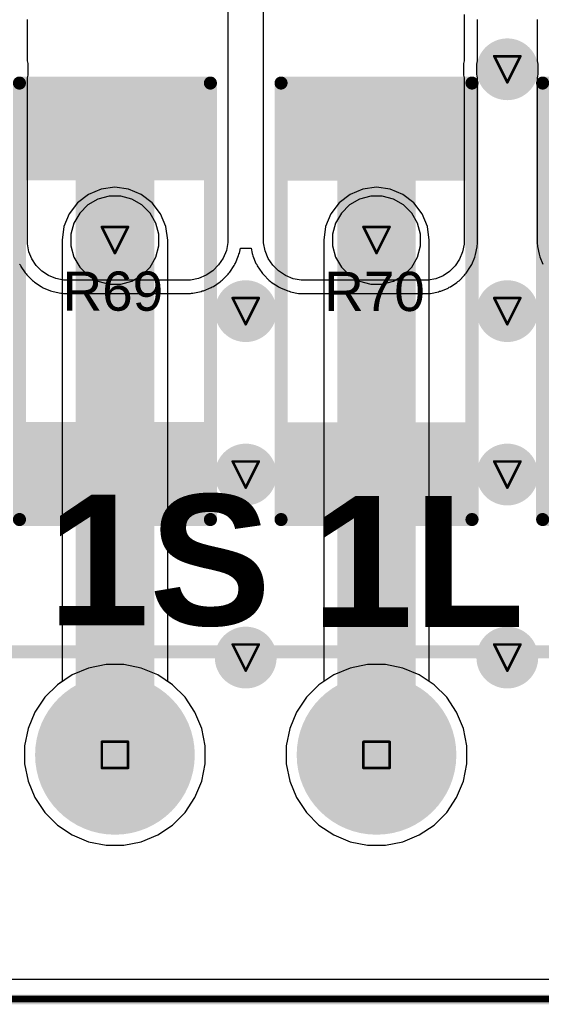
# Model space of a CAD drawing. Header units: inches. Extents: x -0.03 to 9.71, y 0 to 4.44.
# Tile 89 of 118: x 2.79 to 3.19, y 0.01 to 0.76. Entities that reach past the tile are written whole.
import ezdxf

# ---------------------------------------------------------------- set-up
doc = ezdxf.new("R2010")
doc.units = ezdxf.units.IN
doc.header["$MEASUREMENT"] = 0
for name, color, linetype in [('Board Outline', 216, 'Continuous'), ('Bottom Layer', 5, 'Continuous'), ('Bottom Solder', 6, 'Continuous'), ('Drill Drawing', 1, 'Continuous'), ('Layer 1', 16, 'Continuous'), ('Layer 2', 76, 'Continuous'), ('Multi-Layer', 9, 'Continuous'), ('Pad Holes', 156, 'Continuous'), ('Top Layer', 1, 'Continuous'), ('Top Overlay', 2, 'Continuous'), ('Top Paste', 8, 'Continuous'), ('Top Solder', 216, 'Continuous'), ('Via Holes', 16, 'Continuous')]:
    doc.layers.add(name, color=color, linetype=linetype)
doc.styles.add('Arial', font='txt', dxfattribs={"height": 0.2})
doc.styles.add('Arial_Bold', font='txt', dxfattribs={"height": 0.2})

# ---------------------------------------------------------------- blocks, each defined once
blk = doc.blocks.new('RES_2512_26')
at = {"layer": 'Top Layer'}
for points in [[(-0.15945, 0.06693), (-0.09646, 0.06693), (-0.09646, -0.06693), (-0.15945, -0.06693)], [(0.09646, 0.06693), (0.15945, 0.06693), (0.15945, -0.06693), (0.09646, -0.06693)]]:
    blk.add_hatch(color=1, dxfattribs=at).paths.add_polyline_path(points)
at = {"layer": 'Top Paste'}
for points in [[(-0.15945, 0.06693), (-0.09646, 0.06693), (-0.09646, -0.06693), (-0.15945, -0.06693)], [(0.09646, 0.06693), (0.15945, 0.06693), (0.15945, -0.06693), (0.09646, -0.06693)]]:
    blk.add_hatch(color=8, dxfattribs=at).paths.add_polyline_path(points)
at = {"layer": 'Top Solder'}
for points in [[(-0.16345, 0.07093), (-0.09246, 0.07093), (-0.09246, -0.07093), (-0.16345, -0.07093)], [(0.09246, 0.07093), (0.16345, 0.07093), (0.16345, -0.07093), (0.09246, -0.07093)]]:
    blk.add_hatch(color=216, dxfattribs=at).paths.add_polyline_path(points)
at = {"layer": 'Top Overlay', "const_width": 0.01}
for points in [[(-0.167, 0.073), (0.16679, 0.073)], [(-0.167, 0.073), (-0.167, -0.073)], [(0.16679, 0.073), (0.16679, -0.073)], [(-0.167, -0.073), (0.16679, -0.073)]]:
    blk.add_lwpolyline(points, dxfattribs=at)
at = {"layer": 'Top Overlay', "const_width": 0.005}
for points in [[(-0.1695, 0.073, 1), (-0.1645, 0.073, 1)], [(-0.1695, 0.073, 1), (-0.1645, 0.073, 1)], [(0.16429, 0.073, 1), (0.16929, 0.073, 1)], [(0.16429, 0.073, 1), (0.16929, 0.073, 1)], [(-0.1695, -0.073, 1), (-0.1645, -0.073, 1)], [(-0.1695, -0.073, 1), (-0.1645, -0.073, 1)], [(0.16429, -0.073, 1), (0.16929, -0.073, 1)], [(0.16429, -0.073, 1), (0.16929, -0.073, 1)]]:
    blk.add_lwpolyline(points, format="xyb", close=True, dxfattribs=at)
blk = doc.blocks.new('RES_2512_33')
at = {"layer": 'Top Layer'}
for points in [[(-0.15945, 0.06693), (-0.09646, 0.06693), (-0.09646, -0.06693), (-0.15945, -0.06693)], [(0.09646, 0.06693), (0.15945, 0.06693), (0.15945, -0.06693), (0.09646, -0.06693)]]:
    blk.add_hatch(color=1, dxfattribs=at).paths.add_polyline_path(points)
at = {"layer": 'Top Paste'}
for points in [[(-0.15945, 0.06693), (-0.09646, 0.06693), (-0.09646, -0.06693), (-0.15945, -0.06693)], [(0.09646, 0.06693), (0.15945, 0.06693), (0.15945, -0.06693), (0.09646, -0.06693)]]:
    blk.add_hatch(color=8, dxfattribs=at).paths.add_polyline_path(points)
at = {"layer": 'Top Solder'}
for points in [[(-0.16345, 0.07093), (-0.09246, 0.07093), (-0.09246, -0.07093), (-0.16345, -0.07093)], [(0.09246, 0.07093), (0.16345, 0.07093), (0.16345, -0.07093), (0.09246, -0.07093)]]:
    blk.add_hatch(color=216, dxfattribs=at).paths.add_polyline_path(points)
at = {"layer": 'Top Overlay', "const_width": 0.01}
for points in [[(0.16679, 0.073), (-0.167, 0.073)], [(-0.167, -0.073), (-0.167, 0.073)], [(0.16679, -0.073), (0.16679, 0.073)], [(0.16679, -0.073), (-0.167, -0.073)]]:
    blk.add_lwpolyline(points, dxfattribs=at)
at = {"layer": 'Top Overlay', "const_width": 0.005}
for points in [[(-0.1695, 0.073, 1), (-0.1645, 0.073, 1)], [(-0.1695, 0.073, 1), (-0.1645, 0.073, 1)], [(0.16429, 0.073, 1), (0.16929, 0.073, 1)], [(0.16429, 0.073, 1), (0.16929, 0.073, 1)], [(-0.1695, -0.073, 1), (-0.1645, -0.073, 1)], [(-0.1695, -0.073, 1), (-0.1645, -0.073, 1)], [(0.16429, -0.073, 1), (0.16929, -0.073, 1)], [(0.16429, -0.073, 1), (0.16929, -0.073, 1)]]:
    blk.add_lwpolyline(points, format="xyb", close=True, dxfattribs=at)
blk = doc.blocks.new('RES_2512_34')
at = {"layer": 'Top Layer'}
for points in [[(-0.15945, 0.06693), (-0.09646, 0.06693), (-0.09646, -0.06693), (-0.15945, -0.06693)], [(0.09646, 0.06693), (0.15945, 0.06693), (0.15945, -0.06693), (0.09646, -0.06693)]]:
    blk.add_hatch(color=1, dxfattribs=at).paths.add_polyline_path(points)
at = {"layer": 'Top Paste'}
for points in [[(-0.15945, 0.06693), (-0.09646, 0.06693), (-0.09646, -0.06693), (-0.15945, -0.06693)], [(0.09646, 0.06693), (0.15945, 0.06693), (0.15945, -0.06693), (0.09646, -0.06693)]]:
    blk.add_hatch(color=8, dxfattribs=at).paths.add_polyline_path(points)
at = {"layer": 'Top Solder'}
for points in [[(-0.16345, 0.07093), (-0.09246, 0.07093), (-0.09246, -0.07093), (-0.16345, -0.07093)], [(0.09246, 0.07093), (0.16345, 0.07093), (0.16345, -0.07093), (0.09246, -0.07093)]]:
    blk.add_hatch(color=216, dxfattribs=at).paths.add_polyline_path(points)
at = {"layer": 'Top Overlay', "const_width": 0.01}
for points in [[(-0.167, 0.073), (0.16679, 0.073)], [(-0.167, 0.073), (-0.167, -0.073)], [(0.16679, 0.073), (0.16679, -0.073)], [(-0.167, -0.073), (0.16679, -0.073)]]:
    blk.add_lwpolyline(points, dxfattribs=at)
at = {"layer": 'Top Overlay', "const_width": 0.005}
for points in [[(-0.1695, 0.073, 1), (-0.1645, 0.073, 1)], [(-0.1695, 0.073, 1), (-0.1645, 0.073, 1)], [(0.16429, 0.073, 1), (0.16929, 0.073, 1)], [(0.16429, 0.073, 1), (0.16929, 0.073, 1)], [(-0.1695, -0.073, 1), (-0.1645, -0.073, 1)], [(-0.1695, -0.073, 1), (-0.1645, -0.073, 1)], [(0.16429, -0.073, 1), (0.16929, -0.073, 1)], [(0.16429, -0.073, 1), (0.16929, -0.073, 1)]]:
    blk.add_lwpolyline(points, format="xyb", close=True, dxfattribs=at)
blk = doc.blocks.new('DB2ER_5_08_18P_GN_104')
at = {"layer": 'Bottom Layer'}
h = blk.add_hatch(color=5, dxfattribs=at)
edge = h.paths.add_edge_path()
edge.add_arc((0.7, 0), 0.05906, 0, 360)
h = blk.add_hatch(color=5, dxfattribs=at)
edge = h.paths.add_edge_path()
edge.add_arc((0.9, 0), 0.05906, 0, 360)
at = {"layer": 'Bottom Solder'}
h = blk.add_hatch(color=6, dxfattribs=at)
edge = h.paths.add_edge_path()
edge.add_arc((0.7, 0), 0.06105, 0, 360)
h = blk.add_hatch(color=6, dxfattribs=at)
edge = h.paths.add_edge_path()
edge.add_arc((0.9, 0), 0.06105, 0, 360)
at = {"layer": 'Layer 1'}
h = blk.add_hatch(color=16, dxfattribs=at)
edge = h.paths.add_edge_path()
edge.add_arc((0.7, 0), 0.05906, 0, 360)
h = blk.add_hatch(color=16, dxfattribs=at)
edge = h.paths.add_edge_path()
edge.add_arc((0.9, 0), 0.05906, 0, 360)
at = {"layer": 'Layer 2'}
h = blk.add_hatch(color=76, dxfattribs=at)
edge = h.paths.add_edge_path()
edge.add_arc((0.7, 0), 0.05906, 0, 360)
h = blk.add_hatch(color=76, dxfattribs=at)
edge = h.paths.add_edge_path()
edge.add_arc((0.9, 0), 0.05906, 0, 360)
at = {"layer": 'Multi-Layer'}
h = blk.add_hatch(color=9, dxfattribs=at)
edge = h.paths.add_edge_path()
edge.add_arc((0.7, 0), 0.05906, 0, 360)
h = blk.add_hatch(color=9, dxfattribs=at)
edge = h.paths.add_edge_path()
edge.add_arc((0.9, 0), 0.05906, 0, 360)
at = {"layer": 'Pad Holes'}
h = blk.add_hatch(color=7, dxfattribs=at)
edge = h.paths.add_edge_path()
edge.add_arc((0.7, 0), 0.0374, 0, 360)
h = blk.add_hatch(color=7, dxfattribs=at)
edge = h.paths.add_edge_path()
edge.add_arc((0.9, 0), 0.0374, 0, 360)
at = {"layer": 'Top Layer'}
h = blk.add_hatch(color=1, dxfattribs=at)
edge = h.paths.add_edge_path()
edge.add_arc((0.7, 0), 0.05906, 0, 360)
h = blk.add_hatch(color=1, dxfattribs=at)
edge = h.paths.add_edge_path()
edge.add_arc((0.9, 0), 0.05906, 0, 360)
at = {"layer": 'Top Solder'}
h = blk.add_hatch(color=216, dxfattribs=at)
edge = h.paths.add_edge_path()
edge.add_arc((0.7, 0), 0.06105, 0, 360)
h = blk.add_hatch(color=216, dxfattribs=at)
edge = h.paths.add_edge_path()
edge.add_arc((0.9, 0), 0.06105, 0, 360)
at = {"layer": 'Top Overlay', "const_width": 0.01}
blk.add_lwpolyline([(-1.8, 0.07874), (1.8, 0.07874)], dxfattribs=at)

msp = doc.modelspace()

# ---------------------------------------------------------------- hatches: boundary and pattern name
at = {"layer": 'Bottom Layer'}
h = msp.add_hatch(color=5, dxfattribs=at)
edge = h.paths.add_edge_path()
edge.add_arc((3.16535, 0.72114), 0.02362, 0, 360)
h = msp.add_hatch(color=5, dxfattribs=at)
edge = h.paths.add_edge_path()
edge.add_arc((2.86535, 0.59055), 0.02362, 0, 360)
h = msp.add_hatch(color=5, dxfattribs=at)
edge = h.paths.add_edge_path()
edge.add_arc((3.06535, 0.59055), 0.02362, 0, 360)
h = msp.add_hatch(color=5, dxfattribs=at)
edge = h.paths.add_edge_path()
edge.add_arc((2.96535, 0.53618), 0.02362, 0, 360)
h = msp.add_hatch(color=5, dxfattribs=at)
edge = h.paths.add_edge_path()
edge.add_arc((3.16535, 0.53618), 0.02362, 0, 360)
h = msp.add_hatch(color=5, dxfattribs=at)
edge = h.paths.add_edge_path()
edge.add_arc((2.96535, 0.41122), 0.02362, 0, 360)
h = msp.add_hatch(color=5, dxfattribs=at)
edge = h.paths.add_edge_path()
edge.add_arc((3.16535, 0.41122), 0.02362, 0, 360)
h = msp.add_hatch(color=5, dxfattribs=at)
edge = h.paths.add_edge_path()
edge.add_arc((2.96535, 0.27126), 0.02362, 0, 360)
h = msp.add_hatch(color=5, dxfattribs=at)
edge = h.paths.add_edge_path()
edge.add_arc((3.16535, 0.27126), 0.02362, 0, 360)
at = {"layer": 'Layer 1'}
h = msp.add_hatch(color=16, dxfattribs=at)
edge = h.paths.add_edge_path()
edge.add_arc((3.16535, 0.72114), 0.02362, 0, 360)
h = msp.add_hatch(color=16, dxfattribs=at)
edge = h.paths.add_edge_path()
edge.add_arc((2.86535, 0.59055), 0.02362, 0, 360)
h = msp.add_hatch(color=16, dxfattribs=at)
edge = h.paths.add_edge_path()
edge.add_arc((3.06535, 0.59055), 0.02362, 0, 360)
h = msp.add_hatch(color=16, dxfattribs=at)
edge = h.paths.add_edge_path()
edge.add_arc((2.96535, 0.53618), 0.02362, 0, 360)
h = msp.add_hatch(color=16, dxfattribs=at)
edge = h.paths.add_edge_path()
edge.add_arc((3.16535, 0.53618), 0.02362, 0, 360)
h = msp.add_hatch(color=16, dxfattribs=at)
edge = h.paths.add_edge_path()
edge.add_arc((2.96535, 0.41122), 0.02362, 0, 360)
h = msp.add_hatch(color=16, dxfattribs=at)
edge = h.paths.add_edge_path()
edge.add_arc((3.16535, 0.41122), 0.02362, 0, 360)
h = msp.add_hatch(color=16, dxfattribs=at)
edge = h.paths.add_edge_path()
edge.add_arc((2.96535, 0.27126), 0.02362, 0, 360)
h = msp.add_hatch(color=16, dxfattribs=at)
edge = h.paths.add_edge_path()
edge.add_arc((3.16535, 0.27126), 0.02362, 0, 360)
at = {"layer": 'Layer 2'}
h = msp.add_hatch(color=76, dxfattribs=at)
edge = h.paths.add_edge_path()
edge.add_arc((3.16535, 0.72114), 0.02362, 0, 360)
h = msp.add_hatch(color=76, dxfattribs=at)
edge = h.paths.add_edge_path()
edge.add_arc((2.86535, 0.59055), 0.02362, 0, 360)
h = msp.add_hatch(color=76, dxfattribs=at)
edge = h.paths.add_edge_path()
edge.add_arc((3.06535, 0.59055), 0.02362, 0, 360)
h = msp.add_hatch(color=76, dxfattribs=at)
edge = h.paths.add_edge_path()
edge.add_arc((2.96535, 0.53618), 0.02362, 0, 360)
h = msp.add_hatch(color=76, dxfattribs=at)
edge = h.paths.add_edge_path()
edge.add_arc((3.16535, 0.53618), 0.02362, 0, 360)
h = msp.add_hatch(color=76, dxfattribs=at)
edge = h.paths.add_edge_path()
edge.add_arc((2.96535, 0.41122), 0.02362, 0, 360)
h = msp.add_hatch(color=76, dxfattribs=at)
edge = h.paths.add_edge_path()
edge.add_arc((3.16535, 0.41122), 0.02362, 0, 360)
h = msp.add_hatch(color=76, dxfattribs=at)
edge = h.paths.add_edge_path()
edge.add_arc((2.96535, 0.27126), 0.02362, 0, 360)
h = msp.add_hatch(color=76, dxfattribs=at)
edge = h.paths.add_edge_path()
edge.add_arc((3.16535, 0.27126), 0.02362, 0, 360)
at = {"layer": 'Top Layer'}
h = msp.add_hatch(color=1, dxfattribs=at)
edge = h.paths.add_edge_path()
edge.add_arc((3.16535, 0.72114), 0.02362, 0, 360)
h = msp.add_hatch(color=1, dxfattribs=at)
edge = h.paths.add_edge_path()
edge.add_arc((2.86535, 0.59055), 0.02362, 0, 360)
h = msp.add_hatch(color=1, dxfattribs=at)
edge = h.paths.add_edge_path()
edge.add_arc((3.06535, 0.59055), 0.02362, 0, 360)
h = msp.add_hatch(color=1, dxfattribs=at)
edge = h.paths.add_edge_path()
edge.add_arc((2.96535, 0.53618), 0.02362, 0, 360)
h = msp.add_hatch(color=1, dxfattribs=at)
edge = h.paths.add_edge_path()
edge.add_arc((3.16535, 0.53618), 0.02362, 0, 360)
h = msp.add_hatch(color=1, dxfattribs=at)
edge = h.paths.add_edge_path()
edge.add_arc((2.96535, 0.41122), 0.02362, 0, 360)
h = msp.add_hatch(color=1, dxfattribs=at)
edge = h.paths.add_edge_path()
edge.add_arc((3.16535, 0.41122), 0.02362, 0, 360)
h = msp.add_hatch(color=1, dxfattribs=at)
edge = h.paths.add_edge_path()
edge.add_arc((2.96535, 0.27126), 0.02362, 0, 360)
h = msp.add_hatch(color=1, dxfattribs=at)
edge = h.paths.add_edge_path()
edge.add_arc((3.16535, 0.27126), 0.02362, 0, 360)
at = {"layer": 'Via Holes'}
h = msp.add_hatch(color=7, dxfattribs=at)
edge = h.paths.add_edge_path()
edge.add_arc((3.16535, 0.72114), 0.01378, 0, 360)
h = msp.add_hatch(color=7, dxfattribs=at)
edge = h.paths.add_edge_path()
edge.add_arc((2.86535, 0.59055), 0.01378, 0, 360)
h = msp.add_hatch(color=7, dxfattribs=at)
edge = h.paths.add_edge_path()
edge.add_arc((3.06535, 0.59055), 0.01378, 0, 360)
h = msp.add_hatch(color=7, dxfattribs=at)
edge = h.paths.add_edge_path()
edge.add_arc((2.96535, 0.53618), 0.01378, 0, 360)
h = msp.add_hatch(color=7, dxfattribs=at)
edge = h.paths.add_edge_path()
edge.add_arc((3.16535, 0.53618), 0.01378, 0, 360)
h = msp.add_hatch(color=7, dxfattribs=at)
edge = h.paths.add_edge_path()
edge.add_arc((2.96535, 0.41122), 0.01378, 0, 360)
h = msp.add_hatch(color=7, dxfattribs=at)
edge = h.paths.add_edge_path()
edge.add_arc((3.16535, 0.41122), 0.01378, 0, 360)
h = msp.add_hatch(color=7, dxfattribs=at)
edge = h.paths.add_edge_path()
edge.add_arc((2.96535, 0.27126), 0.01378, 0, 360)
h = msp.add_hatch(color=7, dxfattribs=at)
edge = h.paths.add_edge_path()
edge.add_arc((3.16535, 0.27126), 0.01378, 0, 360)

# ---------------------------------------------------------------- linework, layer by layer
at = {"layer": 'Board Outline'}
for points, const_width in [([(0.00984, 0.00984), (4.32087, 0.00984)], 0.0075), ([(0.0102, 0.0102), (4.32051, 0.0102)], 0.005)]:
    msp.add_lwpolyline(points, dxfattribs=dict(at, const_width=const_width))
at = {"layer": 'Bottom Layer'}
for p, q in [((2.84518, 0.62549), (2.83683, 0.61908)), ((2.85491, 0.62952), (2.84518, 0.62549)), ((2.86535, 0.6309), (2.85491, 0.62952)), ((2.8758, 0.62952), (2.86535, 0.6309)), ((2.88553, 0.62549), (2.8758, 0.62952)), ((2.89388, 0.61908), (2.88553, 0.62549)), ((3.04518, 0.62549), (3.03683, 0.61908)), ((3.05491, 0.62952), (3.04518, 0.62549)), ((3.06535, 0.6309), (3.05491, 0.62952)), ((3.0758, 0.62952), (3.06535, 0.6309)), ((3.08553, 0.62549), (3.0758, 0.62952)), ((3.09388, 0.61908), (3.08553, 0.62549)), ((2.83683, 0.61908), (2.83041, 0.61072)), ((2.90029, 0.61072), (2.89388, 0.61908)), ((3.03683, 0.61908), (3.03041, 0.61072)), ((3.10029, 0.61072), (3.09388, 0.61908)), ((2.83041, 0.61072), (2.82638, 0.60099)), ((2.90432, 0.60099), (2.90029, 0.61072)), ((3.03041, 0.61072), (3.02638, 0.60099)), ((3.10432, 0.60099), (3.10029, 0.61072)), ((2.82638, 0.60099), (2.82501, 0.59055)), ((2.9057, 0.59055), (2.90432, 0.60099)), ((3.02638, 0.60099), (3.02501, 0.59055)), ((3.1057, 0.59055), (3.10432, 0.60099)), ((2.82501, 0.59055), (2.82501, 0.25294)), ((2.9057, 0.25294), (2.9057, 0.59055)), ((3.02501, 0.59055), (3.02501, 0.25294)), ((3.1057, 0.25294), (3.1057, 0.59055)), ((2.82133, 0.25049), (2.81172, 0.24087)), ((2.82501, 0.25294), (2.82133, 0.25049)), ((2.90937, 0.25049), (2.9057, 0.25294)), ((2.91899, 0.24087), (2.90937, 0.25049)), ((3.02133, 0.25049), (3.01172, 0.24087)), ((3.02501, 0.25294), (3.02133, 0.25049)), ((3.10937, 0.25049), (3.1057, 0.25294)), ((3.11899, 0.24087), (3.10937, 0.25049)), ((2.81172, 0.24087), (2.80416, 0.22956)), ((2.92655, 0.22956), (2.91899, 0.24087)), ((3.01172, 0.24087), (3.00416, 0.22956)), ((3.12655, 0.22956), (3.11899, 0.24087)), ((2.80416, 0.22956), (2.79895, 0.21699)), ((2.93176, 0.21699), (2.92655, 0.22956)), ((3.00416, 0.22956), (2.99895, 0.21699)), ((3.13176, 0.21699), (3.12655, 0.22956)), ((2.79895, 0.21699), (2.7963, 0.20365)), ((2.93441, 0.20365), (2.93176, 0.21699)), ((2.99895, 0.21699), (2.9963, 0.20365)), ((3.13441, 0.20365), (3.13176, 0.21699)), ((2.7963, 0.20365), (2.7963, 0.19005)), ((2.93441, 0.19005), (2.93441, 0.20365)), ((2.9963, 0.20365), (2.9963, 0.19005)), ((3.13441, 0.19005), (3.13441, 0.20365)), ((2.7963, 0.19005), (2.79895, 0.17671)), ((2.93176, 0.17671), (2.93441, 0.19005)), ((2.9963, 0.19005), (2.99895, 0.17671)), ((3.13176, 0.17671), (3.13441, 0.19005)), ((2.79895, 0.17671), (2.80416, 0.16414)), ((2.92655, 0.16414), (2.93176, 0.17671)), ((2.99895, 0.17671), (3.00416, 0.16414)), ((3.12655, 0.16414), (3.13176, 0.17671)), ((2.80416, 0.16414), (2.81172, 0.15283)), ((2.91899, 0.15283), (2.92655, 0.16414)), ((3.00416, 0.16414), (3.01172, 0.15283)), ((3.11899, 0.15283), (3.12655, 0.16414)), ((2.81172, 0.15283), (2.82133, 0.14321)), ((2.90937, 0.14321), (2.91899, 0.15283)), ((3.01172, 0.15283), (3.02133, 0.14321)), ((3.10937, 0.14321), (3.11899, 0.15283)), ((2.82133, 0.14321), (2.83264, 0.13566)), ((2.89806, 0.13566), (2.90937, 0.14321)), ((3.02133, 0.14321), (3.03264, 0.13566)), ((3.09806, 0.13566), (3.10937, 0.14321)), ((2.83264, 0.13566), (2.84521, 0.13045)), ((2.8855, 0.13045), (2.89806, 0.13566)), ((3.03264, 0.13566), (3.04521, 0.13045)), ((3.0855, 0.13045), (3.09806, 0.13566)), ((2.84521, 0.13045), (2.85855, 0.1278)), ((2.87216, 0.1278), (2.8855, 0.13045)), ((3.04521, 0.13045), (3.05855, 0.1278)), ((3.07216, 0.1278), (3.0855, 0.13045)), ((2.85855, 0.1278), (2.87216, 0.1278)), ((3.05855, 0.1278), (3.07216, 0.1278)), ((4.30557, 0.02514), (0.02514, 0.02514))]:
    msp.add_line(p, q, dxfattribs=at)
at = {"layer": 'Bottom Layer', "const_width": 0.06}
for points in [[(2.86535, 0.19685), (2.86535, 0.59055)], [(3.06535, 0.19685), (3.06535, 0.59055)]]:
    msp.add_lwpolyline(points, dxfattribs=at)
at = {"layer": 'Bottom Layer', "const_width": 0.03}
for points in [[(2.85035, 0.59055, 1), (2.88035, 0.59055, 1)], [(3.05035, 0.59055, 1), (3.08035, 0.59055, 1)], [(2.85035, 0.19685, 1), (2.88035, 0.19685, 1)], [(3.05035, 0.19685, 1), (3.08035, 0.19685, 1)]]:
    msp.add_lwpolyline(points, format="xyb", close=True, dxfattribs=at)
at = {"layer": 'Bottom Solder', "const_width": 0.06}
for points in [[(2.86535, 0.19685), (2.86535, 0.59055)], [(3.06535, 0.19685), (3.06535, 0.59055)]]:
    msp.add_lwpolyline(points, dxfattribs=at)
at = {"layer": 'Bottom Solder', "const_width": 0.03}
for points in [[(2.85035, 0.59055, 1), (2.88035, 0.59055, 1)], [(3.05035, 0.59055, 1), (3.08035, 0.59055, 1)], [(2.85035, 0.19685, 1), (2.88035, 0.19685, 1)], [(3.05035, 0.19685, 1), (3.08035, 0.19685, 1)]]:
    msp.add_lwpolyline(points, format="xyb", close=True, dxfattribs=at)
at = {"layer": 'Drill Drawing', "const_width": 0.002}
for points in [[(3.15535, 0.73114), (3.17535, 0.73114)], [(3.15535, 0.73114), (3.16535, 0.71114)], [(3.16535, 0.71114), (3.17535, 0.73114)], [(2.85535, 0.60055), (2.87535, 0.60055)], [(2.85535, 0.60055), (2.86535, 0.58055)], [(2.86535, 0.58055), (2.87535, 0.60055)], [(3.05535, 0.60055), (3.07535, 0.60055)], [(3.05535, 0.60055), (3.06535, 0.58055)], [(3.06535, 0.58055), (3.07535, 0.60055)], [(2.95535, 0.54618), (2.97535, 0.54618)], [(2.95535, 0.54618), (2.96535, 0.52618)], [(2.96535, 0.52618), (2.97535, 0.54618)], [(3.15535, 0.54618), (3.17535, 0.54618)], [(3.15535, 0.54618), (3.16535, 0.52618)], [(3.16535, 0.52618), (3.17535, 0.54618)], [(2.95535, 0.42122), (2.97535, 0.42122)], [(2.95535, 0.42122), (2.96535, 0.40122)], [(2.96535, 0.40122), (2.97535, 0.42122)], [(3.15535, 0.42122), (3.17535, 0.42122)], [(3.15535, 0.42122), (3.16535, 0.40122)], [(3.16535, 0.40122), (3.17535, 0.42122)], [(2.95535, 0.28126), (2.97535, 0.28126)], [(2.95535, 0.28126), (2.96535, 0.26126)], [(2.96535, 0.26126), (2.97535, 0.28126)], [(3.15535, 0.28126), (3.17535, 0.28126)], [(3.15535, 0.28126), (3.16535, 0.26126)], [(3.16535, 0.26126), (3.17535, 0.28126)], [(2.85535, 0.20685), (2.87535, 0.20685)], [(2.85535, 0.18685), (2.85535, 0.20685)], [(2.87535, 0.18685), (2.87535, 0.20685)], [(3.05535, 0.20685), (3.07535, 0.20685)], [(3.05535, 0.18685), (3.05535, 0.20685)], [(3.07535, 0.18685), (3.07535, 0.20685)], [(2.85535, 0.18685), (2.87535, 0.18685)], [(3.05535, 0.18685), (3.07535, 0.18685)]]:
    msp.add_lwpolyline(points, dxfattribs=at)
at = {"layer": 'Drill Drawing', "const_width": 0.001}
for points in [[(3.15485, 0.73114, 1), (3.15585, 0.73114, 1)], [(3.15485, 0.73114, 1), (3.15585, 0.73114, 1)], [(3.17485, 0.73114, 1), (3.17585, 0.73114, 1)], [(3.17485, 0.73114, 1), (3.17585, 0.73114, 1)], [(3.16485, 0.71114, 1), (3.16585, 0.71114, 1)], [(3.16485, 0.71114, 1), (3.16585, 0.71114, 1)], [(2.85485, 0.60055, 1), (2.85585, 0.60055, 1)], [(2.85485, 0.60055, 1), (2.85585, 0.60055, 1)], [(2.87485, 0.60055, 1), (2.87585, 0.60055, 1)], [(2.87485, 0.60055, 1), (2.87585, 0.60055, 1)], [(3.05485, 0.60055, 1), (3.05585, 0.60055, 1)], [(3.05485, 0.60055, 1), (3.05585, 0.60055, 1)], [(3.07485, 0.60055, 1), (3.07585, 0.60055, 1)], [(3.07485, 0.60055, 1), (3.07585, 0.60055, 1)], [(2.86485, 0.58055, 1), (2.86585, 0.58055, 1)], [(2.86485, 0.58055, 1), (2.86585, 0.58055, 1)], [(3.06485, 0.58055, 1), (3.06585, 0.58055, 1)], [(3.06485, 0.58055, 1), (3.06585, 0.58055, 1)], [(2.95485, 0.54618, 1), (2.95585, 0.54618, 1)], [(2.95485, 0.54618, 1), (2.95585, 0.54618, 1)], [(2.97485, 0.54618, 1), (2.97585, 0.54618, 1)], [(2.97485, 0.54618, 1), (2.97585, 0.54618, 1)], [(3.15485, 0.54618, 1), (3.15585, 0.54618, 1)], [(3.15485, 0.54618, 1), (3.15585, 0.54618, 1)], [(3.17485, 0.54618, 1), (3.17585, 0.54618, 1)], [(3.17485, 0.54618, 1), (3.17585, 0.54618, 1)], [(2.96485, 0.52618, 1), (2.96585, 0.52618, 1)], [(2.96485, 0.52618, 1), (2.96585, 0.52618, 1)], [(3.16485, 0.52618, 1), (3.16585, 0.52618, 1)], [(3.16485, 0.52618, 1), (3.16585, 0.52618, 1)], [(2.95485, 0.42122, 1), (2.95585, 0.42122, 1)], [(2.95485, 0.42122, 1), (2.95585, 0.42122, 1)], [(2.97485, 0.42122, 1), (2.97585, 0.42122, 1)], [(2.97485, 0.42122, 1), (2.97585, 0.42122, 1)], [(3.15485, 0.42122, 1), (3.15585, 0.42122, 1)], [(3.15485, 0.42122, 1), (3.15585, 0.42122, 1)], [(3.17485, 0.42122, 1), (3.17585, 0.42122, 1)], [(3.17485, 0.42122, 1), (3.17585, 0.42122, 1)], [(2.96485, 0.40122, 1), (2.96585, 0.40122, 1)], [(2.96485, 0.40122, 1), (2.96585, 0.40122, 1)], [(3.16485, 0.40122, 1), (3.16585, 0.40122, 1)], [(3.16485, 0.40122, 1), (3.16585, 0.40122, 1)], [(2.95485, 0.28126, 1), (2.95585, 0.28126, 1)], [(2.95485, 0.28126, 1), (2.95585, 0.28126, 1)], [(2.97485, 0.28126, 1), (2.97585, 0.28126, 1)], [(2.97485, 0.28126, 1), (2.97585, 0.28126, 1)], [(3.15485, 0.28126, 1), (3.15585, 0.28126, 1)], [(3.15485, 0.28126, 1), (3.15585, 0.28126, 1)], [(3.17485, 0.28126, 1), (3.17585, 0.28126, 1)], [(3.17485, 0.28126, 1), (3.17585, 0.28126, 1)], [(2.96485, 0.26126, 1), (2.96585, 0.26126, 1)], [(2.96485, 0.26126, 1), (2.96585, 0.26126, 1)], [(3.16485, 0.26126, 1), (3.16585, 0.26126, 1)], [(3.16485, 0.26126, 1), (3.16585, 0.26126, 1)], [(2.85485, 0.20685, 1), (2.85585, 0.20685, 1)], [(2.85485, 0.20685, 1), (2.85585, 0.20685, 1)], [(2.87485, 0.20685, 1), (2.87585, 0.20685, 1)], [(2.87485, 0.20685, 1), (2.87585, 0.20685, 1)], [(3.05485, 0.20685, 1), (3.05585, 0.20685, 1)], [(3.05485, 0.20685, 1), (3.05585, 0.20685, 1)], [(3.07485, 0.20685, 1), (3.07585, 0.20685, 1)], [(3.07485, 0.20685, 1), (3.07585, 0.20685, 1)], [(2.85485, 0.18685, 1), (2.85585, 0.18685, 1)], [(2.85485, 0.18685, 1), (2.85585, 0.18685, 1)], [(2.87485, 0.18685, 1), (2.87585, 0.18685, 1)], [(2.87485, 0.18685, 1), (2.87585, 0.18685, 1)], [(3.05485, 0.18685, 1), (3.05585, 0.18685, 1)], [(3.05485, 0.18685, 1), (3.05585, 0.18685, 1)], [(3.07485, 0.18685, 1), (3.07585, 0.18685, 1)], [(3.07485, 0.18685, 1), (3.07585, 0.18685, 1)]]:
    msp.add_lwpolyline(points, format="xyb", close=True, dxfattribs=at)
at = {"layer": 'Layer 1'}
for p, q in [((2.84471, 0.61746), (2.83845, 0.6112)), ((2.85238, 0.62188), (2.84471, 0.61746)), ((2.86093, 0.62417), (2.85238, 0.62188)), ((2.86978, 0.62417), (2.86093, 0.62417)), ((2.87833, 0.62188), (2.86978, 0.62417)), ((2.886, 0.61746), (2.87833, 0.62188)), ((2.89226, 0.6112), (2.886, 0.61746)), ((3.04471, 0.61746), (3.03845, 0.6112)), ((3.05238, 0.62188), (3.04471, 0.61746)), ((3.06093, 0.62417), (3.05238, 0.62188)), ((3.06978, 0.62417), (3.06093, 0.62417)), ((3.07833, 0.62188), (3.06978, 0.62417)), ((3.086, 0.61746), (3.07833, 0.62188)), ((3.09226, 0.6112), (3.086, 0.61746)), ((2.83845, 0.6112), (2.83402, 0.60353)), ((2.89669, 0.60353), (2.89226, 0.6112)), ((3.03845, 0.6112), (3.03402, 0.60353)), ((3.09669, 0.60353), (3.09226, 0.6112)), ((2.83402, 0.60353), (2.83173, 0.59498)), ((2.89898, 0.59498), (2.89669, 0.60353)), ((3.03402, 0.60353), (3.03173, 0.59498)), ((3.09898, 0.59498), (3.09669, 0.60353)), ((2.83173, 0.59498), (2.83173, 0.58613)), ((2.89898, 0.58613), (2.89898, 0.59498)), ((3.03173, 0.59498), (3.03173, 0.58613)), ((3.09898, 0.58613), (3.09898, 0.59498)), ((2.83173, 0.58613), (2.83402, 0.57757)), ((2.89669, 0.57757), (2.89898, 0.58613)), ((3.03173, 0.58613), (3.03402, 0.57757)), ((3.09669, 0.57757), (3.09898, 0.58613)), ((2.83402, 0.57757), (2.83845, 0.56991)), ((2.89226, 0.56991), (2.89669, 0.57757)), ((3.03402, 0.57757), (3.03845, 0.56991)), ((3.09226, 0.56991), (3.09669, 0.57757)), ((2.83845, 0.56991), (2.84471, 0.56365)), ((2.886, 0.56365), (2.89226, 0.56991)), ((3.03845, 0.56991), (3.04471, 0.56365)), ((3.086, 0.56365), (3.09226, 0.56991)), ((2.84471, 0.56365), (2.85238, 0.55922)), ((2.85238, 0.55922), (2.86093, 0.55693)), ((2.86978, 0.55693), (2.87833, 0.55922)), ((2.87833, 0.55922), (2.886, 0.56365)), ((3.04471, 0.56365), (3.05238, 0.55922)), ((3.05238, 0.55922), (3.06093, 0.55693)), ((3.06978, 0.55693), (3.07833, 0.55922)), ((3.07833, 0.55922), (3.086, 0.56365)), ((2.86093, 0.55693), (2.86978, 0.55693)), ((3.06093, 0.55693), (3.06978, 0.55693)), ((2.85855, 0.26591), (2.84521, 0.26325)), ((2.87216, 0.26591), (2.85855, 0.26591)), ((2.8855, 0.26325), (2.87216, 0.26591)), ((3.05855, 0.26591), (3.04521, 0.26325)), ((3.07216, 0.26591), (3.05855, 0.26591)), ((3.0855, 0.26325), (3.07216, 0.26591)), ((2.83264, 0.25805), (2.82133, 0.25049)), ((2.84521, 0.26325), (2.83264, 0.25805)), ((2.89806, 0.25805), (2.8855, 0.26325)), ((2.90937, 0.25049), (2.89806, 0.25805)), ((3.03264, 0.25805), (3.02133, 0.25049)), ((3.04521, 0.26325), (3.03264, 0.25805)), ((3.09806, 0.25805), (3.0855, 0.26325)), ((3.10937, 0.25049), (3.09806, 0.25805)), ((2.82133, 0.25049), (2.81172, 0.24087)), ((2.91899, 0.24087), (2.90937, 0.25049)), ((3.02133, 0.25049), (3.01172, 0.24087)), ((3.11899, 0.24087), (3.10937, 0.25049)), ((2.81172, 0.24087), (2.80416, 0.22956)), ((2.92655, 0.22956), (2.91899, 0.24087)), ((3.01172, 0.24087), (3.00416, 0.22956)), ((3.12655, 0.22956), (3.11899, 0.24087)), ((2.80416, 0.22956), (2.79895, 0.21699)), ((2.93176, 0.21699), (2.92655, 0.22956)), ((3.00416, 0.22956), (2.99895, 0.21699)), ((3.13176, 0.21699), (3.12655, 0.22956)), ((2.79895, 0.21699), (2.7963, 0.20365)), ((2.93441, 0.20365), (2.93176, 0.21699)), ((2.99895, 0.21699), (2.9963, 0.20365)), ((3.13441, 0.20365), (3.13176, 0.21699)), ((2.7963, 0.20365), (2.7963, 0.19005)), ((2.93441, 0.19005), (2.93441, 0.20365)), ((2.9963, 0.20365), (2.9963, 0.19005)), ((3.13441, 0.19005), (3.13441, 0.20365)), ((2.7963, 0.19005), (2.79895, 0.17671)), ((2.93176, 0.17671), (2.93441, 0.19005)), ((2.9963, 0.19005), (2.99895, 0.17671)), ((3.13176, 0.17671), (3.13441, 0.19005)), ((2.79895, 0.17671), (2.80416, 0.16414)), ((2.92655, 0.16414), (2.93176, 0.17671)), ((2.99895, 0.17671), (3.00416, 0.16414)), ((3.12655, 0.16414), (3.13176, 0.17671)), ((2.80416, 0.16414), (2.81172, 0.15283)), ((2.91899, 0.15283), (2.92655, 0.16414)), ((3.00416, 0.16414), (3.01172, 0.15283)), ((3.11899, 0.15283), (3.12655, 0.16414)), ((2.81172, 0.15283), (2.82133, 0.14321)), ((2.90937, 0.14321), (2.91899, 0.15283)), ((3.01172, 0.15283), (3.02133, 0.14321)), ((3.10937, 0.14321), (3.11899, 0.15283)), ((2.82133, 0.14321), (2.83264, 0.13566)), ((2.89806, 0.13566), (2.90937, 0.14321)), ((3.02133, 0.14321), (3.03264, 0.13566)), ((3.09806, 0.13566), (3.10937, 0.14321)), ((2.83264, 0.13566), (2.84521, 0.13045)), ((2.8855, 0.13045), (2.89806, 0.13566)), ((3.03264, 0.13566), (3.04521, 0.13045)), ((3.0855, 0.13045), (3.09806, 0.13566)), ((2.84521, 0.13045), (2.85855, 0.1278)), ((2.87216, 0.1278), (2.8855, 0.13045)), ((3.04521, 0.13045), (3.05855, 0.1278)), ((3.07216, 0.1278), (3.0855, 0.13045)), ((2.85855, 0.1278), (2.87216, 0.1278)), ((3.05855, 0.1278), (3.07216, 0.1278)), ((4.30557, 0.02514), (0.02514, 0.02514))]:
    msp.add_line(p, q, dxfattribs=at)
at = {"layer": 'Layer 2'}
for p, q in [((2.84471, 0.61746), (2.83845, 0.6112)), ((2.85238, 0.62188), (2.84471, 0.61746)), ((2.86093, 0.62417), (2.85238, 0.62188)), ((2.86978, 0.62417), (2.86093, 0.62417)), ((2.87833, 0.62188), (2.86978, 0.62417)), ((2.886, 0.61746), (2.87833, 0.62188)), ((2.89226, 0.6112), (2.886, 0.61746)), ((3.04471, 0.61746), (3.03845, 0.6112)), ((3.05238, 0.62188), (3.04471, 0.61746)), ((3.06093, 0.62417), (3.05238, 0.62188)), ((3.06978, 0.62417), (3.06093, 0.62417)), ((3.07833, 0.62188), (3.06978, 0.62417)), ((3.086, 0.61746), (3.07833, 0.62188)), ((3.09226, 0.6112), (3.086, 0.61746)), ((2.83845, 0.6112), (2.83402, 0.60353)), ((2.89669, 0.60353), (2.89226, 0.6112)), ((3.03845, 0.6112), (3.03402, 0.60353)), ((3.09669, 0.60353), (3.09226, 0.6112)), ((2.83402, 0.60353), (2.83173, 0.59498)), ((2.89898, 0.59498), (2.89669, 0.60353)), ((3.03402, 0.60353), (3.03173, 0.59498)), ((3.09898, 0.59498), (3.09669, 0.60353)), ((2.83173, 0.59498), (2.83173, 0.58613)), ((2.89898, 0.58613), (2.89898, 0.59498)), ((3.03173, 0.59498), (3.03173, 0.58613)), ((3.09898, 0.58613), (3.09898, 0.59498)), ((2.83173, 0.58613), (2.83402, 0.57757)), ((2.89669, 0.57757), (2.89898, 0.58613)), ((3.03173, 0.58613), (3.03402, 0.57757)), ((3.09669, 0.57757), (3.09898, 0.58613)), ((2.83402, 0.57757), (2.83845, 0.56991)), ((2.89226, 0.56991), (2.89669, 0.57757)), ((3.03402, 0.57757), (3.03845, 0.56991)), ((3.09226, 0.56991), (3.09669, 0.57757)), ((2.83845, 0.56991), (2.84471, 0.56365)), ((2.886, 0.56365), (2.89226, 0.56991)), ((3.03845, 0.56991), (3.04471, 0.56365)), ((3.086, 0.56365), (3.09226, 0.56991)), ((2.84471, 0.56365), (2.85238, 0.55922)), ((2.85238, 0.55922), (2.86093, 0.55693)), ((2.86978, 0.55693), (2.87833, 0.55922)), ((2.87833, 0.55922), (2.886, 0.56365)), ((3.04471, 0.56365), (3.05238, 0.55922)), ((3.05238, 0.55922), (3.06093, 0.55693)), ((3.06978, 0.55693), (3.07833, 0.55922)), ((3.07833, 0.55922), (3.086, 0.56365)), ((2.86093, 0.55693), (2.86978, 0.55693)), ((3.06093, 0.55693), (3.06978, 0.55693)), ((2.85855, 0.26591), (2.84521, 0.26325)), ((2.87216, 0.26591), (2.85855, 0.26591)), ((2.8855, 0.26325), (2.87216, 0.26591)), ((3.05855, 0.26591), (3.04521, 0.26325)), ((3.07216, 0.26591), (3.05855, 0.26591)), ((3.0855, 0.26325), (3.07216, 0.26591)), ((2.83264, 0.25805), (2.82133, 0.25049)), ((2.84521, 0.26325), (2.83264, 0.25805)), ((2.89806, 0.25805), (2.8855, 0.26325)), ((2.90937, 0.25049), (2.89806, 0.25805)), ((3.03264, 0.25805), (3.02133, 0.25049)), ((3.04521, 0.26325), (3.03264, 0.25805)), ((3.09806, 0.25805), (3.0855, 0.26325)), ((3.10937, 0.25049), (3.09806, 0.25805)), ((2.82133, 0.25049), (2.81172, 0.24087)), ((2.91899, 0.24087), (2.90937, 0.25049)), ((3.02133, 0.25049), (3.01172, 0.24087)), ((3.11899, 0.24087), (3.10937, 0.25049)), ((2.81172, 0.24087), (2.80416, 0.22956)), ((2.92655, 0.22956), (2.91899, 0.24087)), ((3.01172, 0.24087), (3.00416, 0.22956)), ((3.12655, 0.22956), (3.11899, 0.24087)), ((2.80416, 0.22956), (2.79895, 0.21699)), ((2.93176, 0.21699), (2.92655, 0.22956)), ((3.00416, 0.22956), (2.99895, 0.21699)), ((3.13176, 0.21699), (3.12655, 0.22956)), ((2.79895, 0.21699), (2.7963, 0.20365)), ((2.93441, 0.20365), (2.93176, 0.21699)), ((2.99895, 0.21699), (2.9963, 0.20365)), ((3.13441, 0.20365), (3.13176, 0.21699)), ((2.7963, 0.20365), (2.7963, 0.19005)), ((2.93441, 0.19005), (2.93441, 0.20365)), ((2.9963, 0.20365), (2.9963, 0.19005)), ((3.13441, 0.19005), (3.13441, 0.20365)), ((2.7963, 0.19005), (2.79895, 0.17671)), ((2.93176, 0.17671), (2.93441, 0.19005)), ((2.9963, 0.19005), (2.99895, 0.17671)), ((3.13176, 0.17671), (3.13441, 0.19005)), ((2.79895, 0.17671), (2.80416, 0.16414)), ((2.92655, 0.16414), (2.93176, 0.17671)), ((2.99895, 0.17671), (3.00416, 0.16414)), ((3.12655, 0.16414), (3.13176, 0.17671)), ((2.80416, 0.16414), (2.81172, 0.15283)), ((2.91899, 0.15283), (2.92655, 0.16414)), ((3.00416, 0.16414), (3.01172, 0.15283)), ((3.11899, 0.15283), (3.12655, 0.16414)), ((2.81172, 0.15283), (2.82133, 0.14321)), ((2.90937, 0.14321), (2.91899, 0.15283)), ((3.01172, 0.15283), (3.02133, 0.14321)), ((3.10937, 0.14321), (3.11899, 0.15283)), ((2.82133, 0.14321), (2.83264, 0.13566)), ((2.89806, 0.13566), (2.90937, 0.14321)), ((3.02133, 0.14321), (3.03264, 0.13566)), ((3.09806, 0.13566), (3.10937, 0.14321)), ((2.83264, 0.13566), (2.84521, 0.13045)), ((2.8855, 0.13045), (2.89806, 0.13566)), ((3.03264, 0.13566), (3.04521, 0.13045)), ((3.0855, 0.13045), (3.09806, 0.13566)), ((2.84521, 0.13045), (2.85855, 0.1278)), ((2.87216, 0.1278), (2.8855, 0.13045)), ((3.04521, 0.13045), (3.05855, 0.1278)), ((3.07216, 0.1278), (3.0855, 0.13045)), ((2.85855, 0.1278), (2.87216, 0.1278)), ((3.05855, 0.1278), (3.07216, 0.1278)), ((4.30557, 0.02514), (0.02514, 0.02514))]:
    msp.add_line(p, q, dxfattribs=at)
at = {"layer": 'Top Layer'}
for p, q in [((2.95176, 0.95753), (2.95176, 0.59188)), ((2.97895, 0.59167), (2.97895, 0.95732)), ((3.13224, 0.76301), (3.13228, 0.75905)), ((2.79843, 0.72763), (2.79843, 0.75925)), ((3.13228, 0.75905), (3.13228, 0.72763)), ((3.14248, 0.75905), (3.14247, 0.7591)), ((3.14248, 0.72763), (3.14248, 0.75905)), ((3.18823, 0.75925), (3.18823, 0.72763)), ((2.79898, 0.72557), (2.79843, 0.72763)), ((2.79898, 0.71672), (2.79898, 0.72557)), ((3.13228, 0.72763), (3.13173, 0.72557)), ((3.13173, 0.72557), (3.13173, 0.71672)), ((3.14193, 0.72423), (3.14213, 0.72499)), ((3.14193, 0.71806), (3.14193, 0.72423)), ((3.14213, 0.72499), (3.14222, 0.72632)), ((3.14222, 0.72632), (3.14248, 0.72763)), ((3.18823, 0.72763), (3.18849, 0.72632)), ((3.18849, 0.72632), (3.18858, 0.72499)), ((3.18858, 0.72499), (3.18878, 0.72423)), ((3.18878, 0.72423), (3.18878, 0.71806)), ((2.79843, 0.71466), (2.79898, 0.71672)), ((3.13173, 0.71672), (3.13228, 0.71466)), ((3.14213, 0.7173), (3.14193, 0.71806)), ((3.14222, 0.71597), (3.14213, 0.7173)), ((3.14248, 0.71466), (3.14222, 0.71597)), ((3.18849, 0.71597), (3.18823, 0.71466)), ((3.18858, 0.7173), (3.18849, 0.71597)), ((3.18878, 0.71806), (3.18858, 0.7173)), ((2.79843, 0.59055), (2.79843, 0.71466)), ((3.13228, 0.71466), (3.13228, 0.59035)), ((3.14248, 0.58734), (3.14248, 0.71466)), ((3.18823, 0.71466), (3.18823, 0.58754)), ((2.79843, 0.58754), (2.79843, 0.59055)), ((2.7996, 0.58164), (2.79843, 0.58754)), ((2.95176, 0.58874), (2.95053, 0.58258)), ((2.95176, 0.59188), (2.95176, 0.58874)), ((2.97895, 0.58853), (2.97895, 0.59167)), ((2.98018, 0.58237), (2.97895, 0.58853)), ((3.13228, 0.58734), (3.13111, 0.58143)), ((3.13228, 0.59035), (3.13228, 0.58734)), ((3.14228, 0.58635), (3.14248, 0.58734)), ((3.18823, 0.58754), (3.18843, 0.58656)), ((2.8019, 0.57608), (2.7996, 0.58164)), ((2.95053, 0.58258), (2.94813, 0.57678)), ((2.96015, 0.57966), (2.96053, 0.58059)), ((2.96053, 0.58059), (2.96126, 0.58423)), ((2.96126, 0.58423), (2.96941, 0.58423)), ((2.96941, 0.58423), (2.97018, 0.58039)), ((2.97018, 0.58039), (2.97056, 0.57946)), ((2.98258, 0.57657), (2.98018, 0.58237)), ((3.13111, 0.58143), (3.12881, 0.57587)), ((3.14111, 0.57944), (3.14228, 0.58535)), ((3.14228, 0.58535), (3.14228, 0.58635)), ((3.18843, 0.58656), (3.18843, 0.58555)), ((3.18843, 0.58555), (3.1896, 0.57965)), ((2.80525, 0.57108), (2.8019, 0.57608)), ((2.94813, 0.57678), (2.94464, 0.57156)), ((2.95699, 0.57204), (2.95755, 0.57288)), ((2.95755, 0.57288), (2.95995, 0.57868)), ((2.95995, 0.57868), (2.96015, 0.57966)), ((2.97056, 0.57946), (2.97076, 0.57847)), ((2.97076, 0.57847), (2.97316, 0.57267)), ((2.97316, 0.57267), (2.97372, 0.57184)), ((2.98607, 0.57135), (2.98258, 0.57657)), ((3.12881, 0.57587), (3.12546, 0.57087)), ((3.13823, 0.57197), (3.14053, 0.57753)), ((3.14053, 0.57753), (3.14073, 0.57852)), ((3.14073, 0.57852), (3.14111, 0.57944)), ((3.1896, 0.57965), (3.18998, 0.57872)), ((3.18998, 0.57872), (3.19018, 0.57774)), ((3.19018, 0.57774), (3.19248, 0.57218)), ((2.79248, 0.57218), (2.79304, 0.57134)), ((2.79304, 0.57134), (2.79342, 0.57042)), ((2.79342, 0.57042), (2.79677, 0.56541)), ((2.79677, 0.56541), (2.79748, 0.5647)), ((2.8095, 0.56682), (2.80525, 0.57108)), ((2.81451, 0.56348), (2.8095, 0.56682)), ((2.9402, 0.56712), (2.93498, 0.56363)), ((2.94464, 0.57156), (2.9402, 0.56712)), ((2.95185, 0.56435), (2.95241, 0.56518)), ((2.95241, 0.56518), (2.95312, 0.56589)), ((2.95312, 0.56589), (2.95661, 0.57111)), ((2.95661, 0.57111), (2.95699, 0.57204)), ((2.97372, 0.57184), (2.9741, 0.57091)), ((2.9741, 0.57091), (2.97759, 0.56569)), ((2.97759, 0.56569), (2.9783, 0.56498)), ((2.9783, 0.56498), (2.97886, 0.56414)), ((2.99051, 0.56691), (2.98607, 0.57135)), ((2.99573, 0.56342), (2.99051, 0.56691)), ((3.12121, 0.56661), (3.1162, 0.56327)), ((3.12546, 0.57087), (3.12121, 0.56661)), ((3.13323, 0.56449), (3.13394, 0.56521)), ((3.13394, 0.56521), (3.13728, 0.57021)), ((3.13728, 0.57021), (3.13767, 0.57114)), ((3.13767, 0.57114), (3.13823, 0.57197)), ((2.79748, 0.5647), (2.79804, 0.56387)), ((2.79804, 0.56387), (2.80229, 0.55961)), ((2.80229, 0.55961), (2.80313, 0.55905)), ((2.80313, 0.55905), (2.80384, 0.55834)), ((2.80384, 0.55834), (2.80884, 0.555)), ((2.82007, 0.56117), (2.81451, 0.56348)), ((2.82597, 0.56), (2.82007, 0.56117)), ((2.92302, 0.56), (2.82597, 0.56)), ((2.92917, 0.56123), (2.92302, 0.56)), ((2.93498, 0.56363), (2.92917, 0.56123)), ((2.94064, 0.55515), (2.94586, 0.55864)), ((2.94586, 0.55864), (2.94657, 0.55935)), ((2.94657, 0.55935), (2.94741, 0.55991)), ((2.94741, 0.55991), (2.95185, 0.56435)), ((2.97886, 0.56414), (2.9833, 0.5597)), ((2.9833, 0.5597), (2.98414, 0.55914)), ((2.98414, 0.55914), (2.98485, 0.55843)), ((2.98485, 0.55843), (2.99007, 0.55494)), ((3.00153, 0.56102), (2.99573, 0.56342)), ((3.00769, 0.55979), (3.00153, 0.56102)), ((3.10474, 0.55979), (3.00769, 0.55979)), ((3.11064, 0.56097), (3.10474, 0.55979)), ((3.1162, 0.56327), (3.11064, 0.56097)), ((3.12187, 0.55479), (3.12687, 0.55814)), ((3.12687, 0.55814), (3.12758, 0.55885)), ((3.12758, 0.55885), (3.12842, 0.5594)), ((3.12842, 0.5594), (3.13267, 0.56366)), ((3.13267, 0.56366), (3.13323, 0.56449)), ((2.80884, 0.555), (2.80977, 0.55462)), ((2.80977, 0.55462), (2.8106, 0.55406)), ((2.8106, 0.55406), (2.81616, 0.55175)), ((2.81616, 0.55175), (2.81715, 0.55156)), ((2.81715, 0.55156), (2.81808, 0.55117)), ((2.81808, 0.55117), (2.82398, 0.55)), ((2.82398, 0.55), (2.82498, 0.55)), ((2.82498, 0.55), (2.82597, 0.5498)), ((2.82597, 0.5498), (2.92302, 0.5498)), ((2.92302, 0.5498), (2.924, 0.55)), ((2.924, 0.55), (2.925, 0.55)), ((2.925, 0.55), (2.93116, 0.55123)), ((2.93116, 0.55123), (2.93209, 0.55161)), ((2.93209, 0.55161), (2.93308, 0.55181)), ((2.93308, 0.55181), (2.93888, 0.55421)), ((2.93888, 0.55421), (2.93971, 0.55477)), ((2.93971, 0.55477), (2.94064, 0.55515)), ((2.99007, 0.55494), (2.991, 0.55456)), ((2.991, 0.55456), (2.99183, 0.554)), ((2.99183, 0.554), (2.99763, 0.5516)), ((2.99763, 0.5516), (2.99862, 0.5514)), ((2.99862, 0.5514), (2.99954, 0.55102)), ((2.99954, 0.55102), (3.0057, 0.54979)), ((3.0057, 0.54979), (3.00671, 0.54979)), ((3.00671, 0.54979), (3.00769, 0.5496)), ((3.10474, 0.5496), (3.10573, 0.54979)), ((3.10573, 0.54979), (3.10673, 0.54979)), ((3.10673, 0.54979), (3.11263, 0.55097)), ((3.11263, 0.55097), (3.11356, 0.55135)), ((3.11356, 0.55135), (3.11455, 0.55155)), ((3.11455, 0.55155), (3.12011, 0.55385)), ((3.12011, 0.55385), (3.12094, 0.55441)), ((3.12094, 0.55441), (3.12187, 0.55479)), ((3.00769, 0.5496), (3.10474, 0.5496)), ((2.85855, 0.26591), (2.84521, 0.26325)), ((2.87216, 0.26591), (2.85855, 0.26591)), ((2.8855, 0.26325), (2.87216, 0.26591)), ((3.05855, 0.26591), (3.04521, 0.26325)), ((3.07216, 0.26591), (3.05855, 0.26591)), ((3.0855, 0.26325), (3.07216, 0.26591)), ((2.83264, 0.25805), (2.82133, 0.25049)), ((2.84521, 0.26325), (2.83264, 0.25805)), ((2.89806, 0.25805), (2.8855, 0.26325)), ((2.90937, 0.25049), (2.89806, 0.25805)), ((3.03264, 0.25805), (3.02133, 0.25049)), ((3.04521, 0.26325), (3.03264, 0.25805)), ((3.09806, 0.25805), (3.0855, 0.26325)), ((3.10937, 0.25049), (3.09806, 0.25805)), ((2.82133, 0.25049), (2.81172, 0.24087)), ((2.91899, 0.24087), (2.90937, 0.25049)), ((3.02133, 0.25049), (3.01172, 0.24087)), ((3.11899, 0.24087), (3.10937, 0.25049)), ((2.81172, 0.24087), (2.80416, 0.22956)), ((2.92655, 0.22956), (2.91899, 0.24087)), ((3.01172, 0.24087), (3.00416, 0.22956)), ((3.12655, 0.22956), (3.11899, 0.24087)), ((2.80416, 0.22956), (2.79895, 0.21699)), ((2.93176, 0.21699), (2.92655, 0.22956)), ((3.00416, 0.22956), (2.99895, 0.21699)), ((3.13176, 0.21699), (3.12655, 0.22956)), ((2.79895, 0.21699), (2.7963, 0.20365)), ((2.93441, 0.20365), (2.93176, 0.21699)), ((2.99895, 0.21699), (2.9963, 0.20365)), ((3.13441, 0.20365), (3.13176, 0.21699)), ((2.7963, 0.20365), (2.7963, 0.19005)), ((2.93441, 0.19005), (2.93441, 0.20365)), ((2.9963, 0.20365), (2.9963, 0.19005)), ((3.13441, 0.19005), (3.13441, 0.20365)), ((2.7963, 0.19005), (2.79895, 0.17671)), ((2.93176, 0.17671), (2.93441, 0.19005)), ((2.9963, 0.19005), (2.99895, 0.17671)), ((3.13176, 0.17671), (3.13441, 0.19005)), ((2.79895, 0.17671), (2.80416, 0.16414)), ((2.92655, 0.16414), (2.93176, 0.17671)), ((2.99895, 0.17671), (3.00416, 0.16414)), ((3.12655, 0.16414), (3.13176, 0.17671)), ((2.80416, 0.16414), (2.81172, 0.15283)), ((2.91899, 0.15283), (2.92655, 0.16414)), ((3.00416, 0.16414), (3.01172, 0.15283)), ((3.11899, 0.15283), (3.12655, 0.16414)), ((2.81172, 0.15283), (2.82133, 0.14321)), ((2.90937, 0.14321), (2.91899, 0.15283)), ((3.01172, 0.15283), (3.02133, 0.14321)), ((3.10937, 0.14321), (3.11899, 0.15283)), ((2.82133, 0.14321), (2.83264, 0.13566)), ((2.89806, 0.13566), (2.90937, 0.14321)), ((3.02133, 0.14321), (3.03264, 0.13566)), ((3.09806, 0.13566), (3.10937, 0.14321)), ((2.83264, 0.13566), (2.84521, 0.13045)), ((2.8855, 0.13045), (2.89806, 0.13566)), ((3.03264, 0.13566), (3.04521, 0.13045)), ((3.0855, 0.13045), (3.09806, 0.13566)), ((2.84521, 0.13045), (2.85855, 0.1278)), ((2.87216, 0.1278), (2.8855, 0.13045)), ((3.04521, 0.13045), (3.05855, 0.1278)), ((3.07216, 0.1278), (3.0855, 0.13045)), ((2.85855, 0.1278), (2.87216, 0.1278)), ((3.05855, 0.1278), (3.07216, 0.1278)), ((4.30557, 0.02514), (0.02514, 0.02514))]:
    msp.add_line(p, q, dxfattribs=at)
at = {"layer": 'Top Layer', "const_width": 0.06}
for points in [[(2.86535, 0.59055), (2.86535, 0.65177)], [(3.06535, 0.59055), (3.06535, 0.65177)]]:
    msp.add_lwpolyline(points, dxfattribs=at)
at = {"layer": 'Top Layer', "const_width": 0.03}
for points in [[(2.85035, 0.65177, 1), (2.88035, 0.65177, 1)], [(3.05035, 0.65177, 1), (3.08035, 0.65177, 1)], [(2.85035, 0.59055, 1), (2.88035, 0.59055, 1)], [(3.05035, 0.59055, 1), (3.08035, 0.59055, 1)]]:
    msp.add_lwpolyline(points, format="xyb", close=True, dxfattribs=at)

# ---------------------------------------------------------------- block references
for name, p, rotation in [('RES_2512_34', (2.86535, 0.54382), 90), ('RES_2512_33', (3.06535, 0.54361), 270), ('RES_2512_26', (3.26535, 0.54382), 90)]:
    msp.add_blockref(name, p, dxfattribs=dict(rotation=rotation))
msp.add_blockref('DB2ER_5_08_18P_GN_104', (2.16535, 0.19685))

# ---------------------------------------------------------------- texts
at = {"layer": 'Top Overlay'}
for s, height, style, p in [('R69', 0.03, 'Arial', (2.82536, 0.5365)), ('R70', 0.03, 'Arial', (3.02537, 0.53628)), ('1S', 0.1, 'Arial_Bold', (2.81392, 0.29595)), ('1L', 0.1, 'Arial_Bold', (3.01553, 0.29475))]:
    msp.add_text(s, height=height, dxfattribs=dict(at, style=style)).set_placement(p)

doc.saveas('drawing.dxf')
